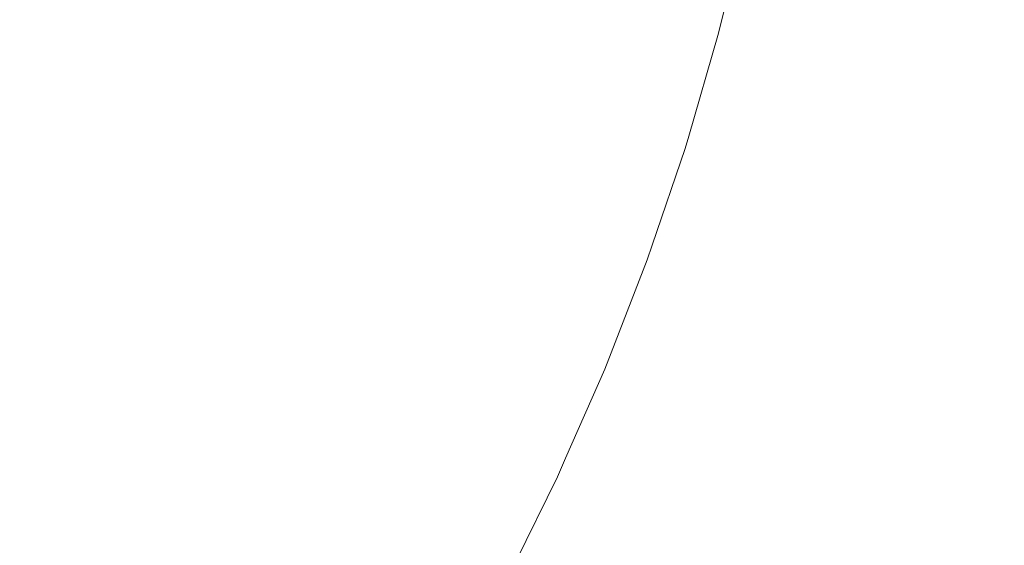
# Model space of a CAD drawing. Header units: centimetres. Extents: x -25.9 to 27.4, y -25.9 to -24.1.
# Tile 128 of 200: x 9.4127 to 9.4859, y -25.4496 to -25.4106. Entities that reach past the tile are written whole.
import ezdxf

# ---------------------------------------------------------------- set-up
doc = ezdxf.new("R2010")
doc.units = ezdxf.units.CM
doc.header["$LTSCALE"] = 2.54
doc.layers.add('Lucido design-1', color=7, linetype='Continuous')

# ---------------------------------------------------------------- blocks, each defined once
blk = doc.blocks.new('Gruppo-4-1')
at = {"color": 7, "linetype": 'Continuous', "lineweight": 9}
blk.add_3dface([(-25.828561, -24.16, 708.420708), (-25.828561, -25.76, 708.420708), (27.271439, -25.76, 708.420708), (27.271439, -24.16, 708.420708)], dxfattribs=at)
for points, invisible_edges in [([(9.462612, -25.402382, 707.949337), (9.460581, -25.410681, 707.949337), (9.459368, -25.410355, 707.953245), (9.461385, -25.40211, 707.953245)], 15), ([(9.463679, -25.402619, 707.945383), (9.461637, -25.410964, 707.945383), (9.460581, -25.410681, 707.949337), (9.462612, -25.402382, 707.949337)], 15), ([(9.464587, -25.40282, 707.941392), (9.462535, -25.411204, 707.941392), (9.461637, -25.410964, 707.945383), (9.463679, -25.402619, 707.945383)], 15), ([(9.465333, -25.402985, 707.937369), (9.463274, -25.411402, 707.937369), (9.462535, -25.411204, 707.941392), (9.464587, -25.40282, 707.941392)], 15), ([(9.436332, -25.404183, 707.991419), (9.434248, -25.411334, 707.991419), (9.431828, -25.410571, 707.993869), (9.433881, -25.403526, 707.993869)], 15), ([(9.465918, -25.403115, 707.933322), (9.463852, -25.411557, 707.933322), (9.463274, -25.411402, 707.937369), (9.465333, -25.402985, 707.937369)], 15), ([(9.46634, -25.403209, 707.929258), (9.46427, -25.411669, 707.929258), (9.463852, -25.411557, 707.933322), (9.465918, -25.403115, 707.933322)], 15), ([(9.4666, -25.403266, 707.925183), (9.464527, -25.411738, 707.925183), (9.46427, -25.411669, 707.929258), (9.46634, -25.403209, 707.929258)], 15), ([(9.466696, -25.403288, 707.921253), (9.464622, -25.411763, 707.921253), (9.464527, -25.411738, 707.925183), (9.4666, -25.403266, 707.925183)], 15), ([(9.464622, -25.411763, 707.921253), (9.466696, -25.403288, 707.921253), (9.466698, -25.403288, 707.920708), (9.464813, -25.410989, 707.920708)], 11), ([(9.464813, -25.410989, 707.720708), (9.466698, -25.403288, 707.720708), (9.466717, -25.403292, 707.718736), (9.464643, -25.411769, 707.718736)], 14), ([(9.466871, -25.403326, 707.714748), (9.464795, -25.41181, 707.714748), (9.464643, -25.411769, 707.718736), (9.466717, -25.403292, 707.718736)], 15), ([(9.467182, -25.403395, 707.710763), (9.465103, -25.411892, 707.710763), (9.464795, -25.41181, 707.714748), (9.466871, -25.403326, 707.714748)], 15), ([(9.466698, -25.403288, 707.720708), (9.464813, -25.410989, 707.720708), (9.464813, -25.410989, 707.920708), (9.466698, -25.403288, 707.920708)], 10), ([(9.467648, -25.403499, 707.706789), (9.465564, -25.412016, 707.706789), (9.465103, -25.411892, 707.710763), (9.467182, -25.403395, 707.710763)], 15), ([(9.46827, -25.403637, 707.702832), (9.46618, -25.412181, 707.702832), (9.465564, -25.412016, 707.706789), (9.467648, -25.403499, 707.706789)], 15), ([(9.439104, -25.404926, 707.988429), (9.436985, -25.412196, 707.988429), (9.434248, -25.411334, 707.991419), (9.436332, -25.404183, 707.991419)], 15), ([(9.469048, -25.403809, 707.698898), (9.466949, -25.412387, 707.698898), (9.46618, -25.412181, 707.702832), (9.46827, -25.403637, 707.702832)], 15), ([(9.469981, -25.404016, 707.694995), (9.467872, -25.412634, 707.694995), (9.466949, -25.412387, 707.698898), (9.469048, -25.403809, 707.698898)], 15), ([(9.471067, -25.404256, 707.691128), (9.468946, -25.412922, 707.691128), (9.467872, -25.412634, 707.694995), (9.469981, -25.404016, 707.694995)], 15), ([(9.472305, -25.404531, 707.687305), (9.470172, -25.41325, 707.687305), (9.468946, -25.412922, 707.691128), (9.471067, -25.404256, 707.691128)], 15), ([(9.416022, -25.405587, 708.006367), (9.413896, -25.41185, 708.006367), (9.410499, -25.410614, 708.008444), (9.412574, -25.4045, 708.008444)], 15), ([(9.441751, -25.405635, 707.985324), (9.439598, -25.413021, 707.985324), (9.436985, -25.412196, 707.988429), (9.439104, -25.404926, 707.988429)], 15), ([(9.473695, -25.404839, 707.683532), (9.471547, -25.413619, 707.683532), (9.470172, -25.41325, 707.687305), (9.472305, -25.404531, 707.687305)], 15), ([(9.475234, -25.40518, 707.679815), (9.47307, -25.414027, 707.679815), (9.471547, -25.413619, 707.683532), (9.473695, -25.404839, 707.683532)], 15), ([(9.419382, -25.406646, 708.004144), (9.417207, -25.413055, 708.004144), (9.413896, -25.41185, 708.006367), (9.416022, -25.405587, 708.006367)], 15), ([(9.44427, -25.40631, 707.982112), (9.442085, -25.413805, 707.982112), (9.439598, -25.413021, 707.985324), (9.441751, -25.405635, 707.985324)], 15), ([(9.476921, -25.405554, 707.67616), (9.474738, -25.414474, 707.67616), (9.47307, -25.414027, 707.679815), (9.475234, -25.40518, 707.679815)], 15), ([(9.478752, -25.40596, 707.672574), (9.47655, -25.414959, 707.672574), (9.474738, -25.414474, 707.67616), (9.476921, -25.405554, 707.67616)], 15), ([(9.446656, -25.406949, 707.978797), (9.444441, -25.414548, 707.978797), (9.442085, -25.413805, 707.982112), (9.44427, -25.40631, 707.982112)], 15), ([(9.480725, -25.406398, 707.669064), (9.478502, -25.415483, 707.669064), (9.47655, -25.414959, 707.672574), (9.478752, -25.40596, 707.672574)], 15), ([(9.482838, -25.406866, 707.665635), (9.480593, -25.416043, 707.665635), (9.478502, -25.415483, 707.669064), (9.480725, -25.406398, 707.669064)], 15), ([(9.422648, -25.407676, 708.001777), (9.420425, -25.414226, 708.001777), (9.417207, -25.413055, 708.004144), (9.419382, -25.406646, 708.004144)], 15), ([(9.448906, -25.407552, 707.975386), (9.446663, -25.415248, 707.975386), (9.444441, -25.414548, 707.978797), (9.446656, -25.406949, 707.978797)], 15), ([(9.485087, -25.407365, 707.662293), (9.482818, -25.416639, 707.662293), (9.480593, -25.416043, 707.665635), (9.482838, -25.406866, 707.665635)], 15), ([(9.425814, -25.408674, 707.999273), (9.423544, -25.415362, 707.999273), (9.420425, -25.414226, 708.001777), (9.422648, -25.407676, 708.001777)], 15), ([(9.451017, -25.408118, 707.971885), (9.448747, -25.415905, 707.971885), (9.446663, -25.415248, 707.975386), (9.448906, -25.407552, 707.975386)], 15), ([(9.487506, -25.407901, 707.658996), (9.485211, -25.41728, 707.658996), (9.482818, -25.416639, 707.662293), (9.485087, -25.407365, 707.662293)], 15), ([(9.490019, -25.408458, 707.655848), (9.487698, -25.417946, 707.655848), (9.485211, -25.41728, 707.658996), (9.487506, -25.407901, 707.658996)], 15), ([(9.428876, -25.40964, 707.996635), (9.426561, -25.41646, 707.996635), (9.423544, -25.415362, 707.999273), (9.425814, -25.408674, 707.999273)], 15), ([(9.452984, -25.408645, 707.968299), (9.450689, -25.416518, 707.968299), (9.448747, -25.415905, 707.971885), (9.451017, -25.408118, 707.971885)], 15), ([(9.454805, -25.409133, 707.964636), (9.452488, -25.417085, 707.964636), (9.450689, -25.416518, 707.968299), (9.452984, -25.408645, 707.968299)], 15), ([(9.456478, -25.409581, 707.960902), (9.454139, -25.417605, 707.960902), (9.452488, -25.417085, 707.964636), (9.454805, -25.409133, 707.964636)], 15), ([(9.431828, -25.410571, 707.993869), (9.429469, -25.417519, 707.993869), (9.426561, -25.41646, 707.996635), (9.428876, -25.40964, 707.996635)], 15), ([(9.458, -25.409989, 707.957103), (9.455641, -25.418079, 707.957103), (9.454139, -25.417605, 707.960902), (9.456478, -25.409581, 707.960902)], 15), ([(9.459368, -25.410355, 707.953245), (9.456992, -25.418505, 707.953245), (9.455641, -25.418079, 707.957103), (9.458, -25.409989, 707.957103)], 15), ([(9.413896, -25.41185, 708.006367), (9.411499, -25.418015, 708.006367), (9.408159, -25.416631, 708.008444), (9.410499, -25.410614, 708.008444)], 15), ([(9.434248, -25.411334, 707.991419), (9.431854, -25.418386, 707.991419), (9.429469, -25.417519, 707.993869), (9.431828, -25.410571, 707.993869)], 15), ([(9.460581, -25.410681, 707.949337), (9.45819, -25.418883, 707.949337), (9.456992, -25.418505, 707.953245), (9.459368, -25.410355, 707.953245)], 15), ([(9.461637, -25.410964, 707.945383), (9.459233, -25.419211, 707.945383), (9.45819, -25.418883, 707.949337), (9.460581, -25.410681, 707.949337)], 15), ([(9.436985, -25.412196, 707.988429), (9.43455, -25.419368, 707.988429), (9.431854, -25.418386, 707.991419), (9.434248, -25.411334, 707.991419)], 15), ([(9.462535, -25.411204, 707.941392), (9.46012, -25.419491, 707.941392), (9.459233, -25.419211, 707.945383), (9.461637, -25.410964, 707.945383)], 15), ([(9.463274, -25.411402, 707.937369), (9.460849, -25.419721, 707.937369), (9.46012, -25.419491, 707.941392), (9.462535, -25.411204, 707.941392)], 15), ([(9.463852, -25.411557, 707.933322), (9.46142, -25.419901, 707.933322), (9.460849, -25.419721, 707.937369), (9.463274, -25.411402, 707.937369)], 15), ([(9.46427, -25.411669, 707.929258), (9.461833, -25.420031, 707.929258), (9.46142, -25.419901, 707.933322), (9.463852, -25.411557, 707.933322)], 15), ([(9.464813, -25.410989, 707.920708), (9.464624, -25.411764, 707.920708), (9.464622, -25.411763, 707.921253)], 10), ([(9.464643, -25.411769, 707.718736), (9.464624, -25.411764, 707.720708), (9.464813, -25.410989, 707.720708)], 9), ([(9.464624, -25.411764, 707.920708), (9.464813, -25.410989, 707.920708), (9.464813, -25.410989, 707.720708), (9.464624, -25.411764, 707.720708)], 10), ([(9.417207, -25.413055, 708.004144), (9.414754, -25.419363, 708.004144), (9.411499, -25.418015, 708.006367), (9.413896, -25.41185, 708.006367)], 15), ([(9.439598, -25.413021, 707.985324), (9.437126, -25.420305, 707.985324), (9.43455, -25.419368, 707.988429), (9.436985, -25.412196, 707.988429)], 15), ([(9.464527, -25.411738, 707.925183), (9.462086, -25.420111, 707.925183), (9.461833, -25.420031, 707.929258), (9.46427, -25.411669, 707.929258)], 15), ([(9.464622, -25.411763, 707.921253), (9.462181, -25.420141, 707.921253), (9.462086, -25.420111, 707.925183), (9.464527, -25.411738, 707.925183)], 15), ([(9.462181, -25.420141, 707.921253), (9.464622, -25.411763, 707.921253), (9.464624, -25.411764, 707.920708), (9.462449, -25.419224, 707.920708)], 11), ([(9.462449, -25.419224, 707.720708), (9.464624, -25.411764, 707.720708), (9.464643, -25.411769, 707.718736), (9.462201, -25.420147, 707.718736)], 14), ([(9.464795, -25.41181, 707.714748), (9.462352, -25.420195, 707.714748), (9.462201, -25.420147, 707.718736), (9.464643, -25.411769, 707.718736)], 15), ([(9.465103, -25.411892, 707.710763), (9.462655, -25.42029, 707.710763), (9.462352, -25.420195, 707.714748), (9.464795, -25.41181, 707.714748)], 15), ([(9.464624, -25.411764, 707.720708), (9.462449, -25.419224, 707.720708), (9.462449, -25.419224, 707.920708), (9.464624, -25.411764, 707.920708)], 10), ([(9.465564, -25.412016, 707.706789), (9.46311, -25.420434, 707.706789), (9.462655, -25.42029, 707.710763), (9.465103, -25.411892, 707.710763)], 15), ([(9.46618, -25.412181, 707.702832), (9.463718, -25.420626, 707.702832), (9.46311, -25.420434, 707.706789), (9.465564, -25.412016, 707.706789)], 15), ([(9.466949, -25.412387, 707.698898), (9.464478, -25.420865, 707.698898), (9.463718, -25.420626, 707.702832), (9.46618, -25.412181, 707.702832)], 15), ([(9.467872, -25.412634, 707.694995), (9.465389, -25.421152, 707.694995), (9.464478, -25.420865, 707.698898), (9.466949, -25.412387, 707.698898)], 15), ([(9.420425, -25.414226, 708.001777), (9.417917, -25.420674, 708.001777), (9.414754, -25.419363, 708.004144), (9.417207, -25.413055, 708.004144)], 15), ([(9.442085, -25.413805, 707.982112), (9.439576, -25.421197, 707.982112), (9.437126, -25.420305, 707.985324), (9.439598, -25.413021, 707.985324)], 15), ([(9.468946, -25.412922, 707.691128), (9.46645, -25.421487, 707.691128), (9.465389, -25.421152, 707.694995), (9.467872, -25.412634, 707.694995)], 15), ([(9.470172, -25.41325, 707.687305), (9.46766, -25.421868, 707.687305), (9.46645, -25.421487, 707.691128), (9.468946, -25.412922, 707.691128)], 15), ([(9.444441, -25.414548, 707.978797), (9.441897, -25.422042, 707.978797), (9.439576, -25.421197, 707.982112), (9.442085, -25.413805, 707.982112)], 15), ([(9.471547, -25.413619, 707.683532), (9.469018, -25.422296, 707.683532), (9.46766, -25.421868, 707.687305), (9.470172, -25.41325, 707.687305)], 15), ([(9.47307, -25.414027, 707.679815), (9.470521, -25.42277, 707.679815), (9.469018, -25.422296, 707.683532), (9.471547, -25.413619, 707.683532)], 15), ([(9.423544, -25.415362, 707.999273), (9.420985, -25.421944, 707.999273), (9.417917, -25.420674, 708.001777), (9.420425, -25.414226, 708.001777)], 15), ([(9.446663, -25.415248, 707.975386), (9.444086, -25.422839, 707.975386), (9.441897, -25.422042, 707.978797), (9.444441, -25.414548, 707.978797)], 15), ([(9.474738, -25.414474, 707.67616), (9.472168, -25.42329, 707.67616), (9.470521, -25.42277, 707.679815), (9.47307, -25.414027, 707.679815)], 15), ([(9.47655, -25.414959, 707.672574), (9.473957, -25.423854, 707.672574), (9.472168, -25.42329, 707.67616), (9.474738, -25.414474, 707.67616)], 15), ([(9.448747, -25.415905, 707.971885), (9.446139, -25.423586, 707.971885), (9.444086, -25.422839, 707.975386), (9.446663, -25.415248, 707.975386)], 15), ([(9.478502, -25.415483, 707.669064), (9.475885, -25.424462, 707.669064), (9.473957, -25.423854, 707.672574), (9.47655, -25.414959, 707.672574)], 15), ([(9.426561, -25.41646, 707.996635), (9.42395, -25.423173, 707.996635), (9.420985, -25.421944, 707.999273), (9.423544, -25.415362, 707.999273)], 15), ([(9.450689, -25.416518, 707.968299), (9.448053, -25.424283, 707.968299), (9.446139, -25.423586, 707.971885), (9.448747, -25.415905, 707.971885)], 15), ([(9.480593, -25.416043, 707.665635), (9.477949, -25.425112, 707.665635), (9.475885, -25.424462, 707.669064), (9.478502, -25.415483, 707.669064)], 15), ([(9.482818, -25.416639, 707.662293), (9.480146, -25.425805, 707.662293), (9.477949, -25.425112, 707.665635), (9.480593, -25.416043, 707.665635)], 15), ([(9.429469, -25.417519, 707.993869), (9.42681, -25.424357, 707.993869), (9.42395, -25.423173, 707.996635), (9.426561, -25.41646, 707.996635)], 15), ([(9.452488, -25.417085, 707.964636), (9.449825, -25.424927, 707.964636), (9.448053, -25.424283, 707.968299), (9.450689, -25.416518, 707.968299)], 15), ([(9.485211, -25.41728, 707.658996), (9.482509, -25.42655, 707.658996), (9.480146, -25.425805, 707.662293), (9.482818, -25.416639, 707.662293)], 15), ([(9.454139, -25.417605, 707.960902), (9.451453, -25.42552, 707.960902), (9.449825, -25.424927, 707.964636), (9.452488, -25.417085, 707.964636)], 15), ([(9.487698, -25.417946, 707.655848), (9.484964, -25.427324, 707.655848), (9.482509, -25.42655, 707.658996), (9.485211, -25.41728, 707.658996)], 15), ([(9.414754, -25.419363, 708.004144), (9.412028, -25.425558, 708.004144), (9.408835, -25.424069, 708.006367), (9.411499, -25.418015, 708.006367)], 15), ([(9.431854, -25.418386, 707.991419), (9.429155, -25.425328, 707.991419), (9.42681, -25.424357, 707.993869), (9.429469, -25.417519, 707.993869)], 15), ([(9.455641, -25.418079, 707.957103), (9.452933, -25.426058, 707.957103), (9.451453, -25.42552, 707.960902), (9.454139, -25.417605, 707.960902)], 15), ([(9.456992, -25.418505, 707.953245), (9.454264, -25.426543, 707.953245), (9.452933, -25.426058, 707.957103), (9.455641, -25.418079, 707.957103)], 15), ([(9.490309, -25.418646, 707.652803), (9.487542, -25.428137, 707.652803), (9.484964, -25.427324, 707.655848), (9.487698, -25.417946, 707.655848)], 15), ([(9.43455, -25.419368, 707.988429), (9.431805, -25.426426, 707.988429), (9.429155, -25.425328, 707.991419), (9.431854, -25.418386, 707.991419)], 15), ([(9.45819, -25.418883, 707.949337), (9.455444, -25.426973, 707.949337), (9.454264, -25.426543, 707.953245), (9.456992, -25.418505, 707.953245)], 15), ([(9.459233, -25.419211, 707.945383), (9.456472, -25.427346, 707.945383), (9.455444, -25.426973, 707.949337), (9.45819, -25.418883, 707.949337)], 15), ([(9.417917, -25.420674, 708.001777), (9.415131, -25.427005, 708.001777), (9.412028, -25.425558, 708.004144), (9.414754, -25.419363, 708.004144)], 15), ([(9.437126, -25.420305, 707.985324), (9.434337, -25.427475, 707.985324), (9.431805, -25.426426, 707.988429), (9.43455, -25.419368, 707.988429)], 15), ([(9.46012, -25.419491, 707.941392), (9.457345, -25.427664, 707.941392), (9.456472, -25.427346, 707.945383), (9.459233, -25.419211, 707.945383)], 15), ([(9.460849, -25.419721, 707.937369), (9.458064, -25.427926, 707.937369), (9.457345, -25.427664, 707.941392), (9.46012, -25.419491, 707.941392)], 15), ([(9.462449, -25.419224, 707.920708), (9.462182, -25.420141, 707.920708), (9.462181, -25.420141, 707.921253)], 10), ([(9.462201, -25.420147, 707.718736), (9.462182, -25.420141, 707.720708), (9.462449, -25.419224, 707.720708)], 9), ([(9.462182, -25.420141, 707.920708), (9.462449, -25.419224, 707.920708), (9.462449, -25.419224, 707.720708), (9.462182, -25.420141, 707.720708)], 10), ([(9.439576, -25.421197, 707.982112), (9.436747, -25.428473, 707.982112), (9.434337, -25.427475, 707.985324), (9.437126, -25.420305, 707.985324)], 15), ([(9.46142, -25.419901, 707.933322), (9.458627, -25.428131, 707.933322), (9.458064, -25.427926, 707.937369), (9.460849, -25.419721, 707.937369)], 15), ([(9.461833, -25.420031, 707.929258), (9.459033, -25.428279, 707.929258), (9.458627, -25.428131, 707.933322), (9.46142, -25.419901, 707.933322)], 15), ([(9.462086, -25.420111, 707.925183), (9.459283, -25.42837, 707.925183), (9.459033, -25.428279, 707.929258), (9.461833, -25.420031, 707.929258)], 15), ([(9.462181, -25.420141, 707.921253), (9.459376, -25.428404, 707.921253), (9.459283, -25.42837, 707.925183), (9.462086, -25.420111, 707.925183)], 15), ([(9.459376, -25.428404, 707.921253), (9.462181, -25.420141, 707.921253), (9.462182, -25.420141, 707.920708), (9.459739, -25.427338, 707.920708)], 11), ([(9.459739, -25.427338, 707.720708), (9.462182, -25.420141, 707.720708), (9.462201, -25.420147, 707.718736), (9.459395, -25.428411, 707.718736)], 14), ([(9.462352, -25.420195, 707.714748), (9.459544, -25.428465, 707.714748), (9.459395, -25.428411, 707.718736), (9.462201, -25.420147, 707.718736)], 15), ([(9.462655, -25.42029, 707.710763), (9.459843, -25.428574, 707.710763), (9.459544, -25.428465, 707.714748), (9.462352, -25.420195, 707.714748)], 15), ([(9.462182, -25.420141, 707.720708), (9.459739, -25.427338, 707.720708), (9.459739, -25.427338, 707.920708), (9.462182, -25.420141, 707.920708)], 10), ([(9.46311, -25.420434, 707.706789), (9.460292, -25.428737, 707.706789), (9.459843, -25.428574, 707.710763), (9.462655, -25.42029, 707.710763)], 15), ([(9.463718, -25.420626, 707.702832), (9.460891, -25.428955, 707.702832), (9.460292, -25.428737, 707.706789), (9.46311, -25.420434, 707.706789)], 15), ([(9.420985, -25.421944, 707.999273), (9.41814, -25.428408, 707.999273), (9.415131, -25.427005, 708.001777), (9.417917, -25.420674, 708.001777)], 15), ([(9.464478, -25.420865, 707.698898), (9.461639, -25.429227, 707.698898), (9.460891, -25.428955, 707.702832), (9.463718, -25.420626, 707.702832)], 15), ([(9.465389, -25.421152, 707.694995), (9.462537, -25.429554, 707.694995), (9.461639, -25.429227, 707.698898), (9.464478, -25.420865, 707.698898)], 15), ([(9.46645, -25.421487, 707.691128), (9.463582, -25.429935, 707.691128), (9.462537, -25.429554, 707.694995), (9.465389, -25.421152, 707.694995)], 15), ([(9.441897, -25.422042, 707.978797), (9.439029, -25.429418, 707.978797), (9.436747, -25.428473, 707.982112), (9.439576, -25.421197, 707.982112)], 15), ([(9.46766, -25.421868, 707.687305), (9.464775, -25.430369, 707.687305), (9.463582, -25.429935, 707.691128), (9.46645, -25.421487, 707.691128)], 15), ([(9.469018, -25.422296, 707.683532), (9.466112, -25.430855, 707.683532), (9.464775, -25.430369, 707.687305), (9.46766, -25.421868, 707.687305)], 15), ([(9.42395, -25.423173, 707.996635), (9.42105, -25.429765, 707.996635), (9.41814, -25.428408, 707.999273), (9.420985, -25.421944, 707.999273)], 15), ([(9.444086, -25.422839, 707.975386), (9.441181, -25.43031, 707.975386), (9.439029, -25.429418, 707.978797), (9.441897, -25.422042, 707.978797)], 15), ([(9.470521, -25.42277, 707.679815), (9.467594, -25.431395, 707.679815), (9.466112, -25.430855, 707.683532), (9.469018, -25.422296, 707.683532)], 15), ([(9.42681, -25.424357, 707.993869), (9.423855, -25.431073, 707.993869), (9.42105, -25.429765, 707.996635), (9.42395, -25.423173, 707.996635)], 15), ([(9.446139, -25.423586, 707.971885), (9.4432, -25.431146, 707.971885), (9.441181, -25.43031, 707.975386), (9.444086, -25.422839, 707.975386)], 15), ([(9.472168, -25.42329, 707.67616), (9.469217, -25.431985, 707.67616), (9.467594, -25.431395, 707.679815), (9.470521, -25.42277, 707.679815)], 15), ([(9.473957, -25.423854, 707.672574), (9.470979, -25.432627, 707.672574), (9.469217, -25.431985, 707.67616), (9.472168, -25.42329, 707.67616)], 15), ([(9.448053, -25.424283, 707.968299), (9.445081, -25.431925, 707.968299), (9.4432, -25.431146, 707.971885), (9.446139, -25.423586, 707.971885)], 15), ([(9.475885, -25.424462, 707.669064), (9.472879, -25.433318, 707.669064), (9.470979, -25.432627, 707.672574), (9.473957, -25.423854, 707.672574)], 15), ([(9.429155, -25.425328, 707.991419), (9.426155, -25.432145, 707.991419), (9.423855, -25.431073, 707.993869), (9.42681, -25.424357, 707.993869)], 15), ([(9.449825, -25.424927, 707.964636), (9.446823, -25.432647, 707.964636), (9.445081, -25.431925, 707.968299), (9.448053, -25.424283, 707.968299)], 15), ([(9.477949, -25.425112, 707.665635), (9.474912, -25.434058, 707.665635), (9.472879, -25.433318, 707.669064), (9.475885, -25.424462, 707.669064)], 15), ([(9.431805, -25.426426, 707.988429), (9.428755, -25.433358, 707.988429), (9.426155, -25.432145, 707.991419), (9.429155, -25.425328, 707.991419)], 15), ([(9.451453, -25.42552, 707.960902), (9.448423, -25.433309, 707.960902), (9.446823, -25.432647, 707.964636), (9.449825, -25.424927, 707.964636)], 15), ([(9.452933, -25.426058, 707.957103), (9.449879, -25.433912, 707.957103), (9.448423, -25.433309, 707.960902), (9.451453, -25.42552, 707.960902)], 15), ([(9.480146, -25.425805, 707.662293), (9.477077, -25.434846, 707.662293), (9.474912, -25.434058, 707.665635), (9.477949, -25.425112, 707.665635)], 15), ([(9.415131, -25.427005, 708.001777), (9.412072, -25.433209, 708.001777), (9.409035, -25.431628, 708.004144), (9.412028, -25.425558, 708.004144)], 15), ([(9.454264, -25.426543, 707.953245), (9.451187, -25.434454, 707.953245), (9.449879, -25.433912, 707.957103), (9.452933, -25.426058, 707.957103)], 15), ([(9.482509, -25.42655, 707.658996), (9.479405, -25.435694, 707.658996), (9.477077, -25.434846, 707.662293), (9.480146, -25.425805, 707.662293)], 15), ([(9.41814, -25.428408, 707.999273), (9.415017, -25.434742, 707.999273), (9.412072, -25.433209, 708.001777), (9.415131, -25.427005, 708.001777)], 15), ([(9.434337, -25.427475, 707.985324), (9.431239, -25.434516, 707.985324), (9.428755, -25.433358, 707.988429), (9.431805, -25.426426, 707.988429)], 15), ([(9.455444, -25.426973, 707.949337), (9.452348, -25.434935, 707.949337), (9.451187, -25.434454, 707.953245), (9.454264, -25.426543, 707.953245)], 15), ([(9.456472, -25.427346, 707.945383), (9.453358, -25.435353, 707.945383), (9.452348, -25.434935, 707.949337), (9.455444, -25.426973, 707.949337)], 15), ([(9.484964, -25.427324, 707.655848), (9.481824, -25.436574, 707.655848), (9.479405, -25.435694, 707.658996), (9.482509, -25.42655, 707.658996)], 15), ([(9.436747, -25.428473, 707.982112), (9.433603, -25.435618, 707.982112), (9.431239, -25.434516, 707.985324), (9.434337, -25.427475, 707.985324)], 15), ([(9.457345, -25.427664, 707.941392), (9.454217, -25.435709, 707.941392), (9.453358, -25.435353, 707.945383), (9.456472, -25.427346, 707.945383)], 15), ([(9.458064, -25.427926, 707.937369), (9.454923, -25.436002, 707.937369), (9.454217, -25.435709, 707.941392), (9.457345, -25.427664, 707.941392)], 15), ([(9.459739, -25.427338, 707.920708), (9.459377, -25.428404, 707.920708), (9.459376, -25.428404, 707.921253)], 10), ([(9.459395, -25.428411, 707.718736), (9.459377, -25.428404, 707.720708), (9.459739, -25.427338, 707.720708)], 9), ([(9.459377, -25.428404, 707.920708), (9.459739, -25.427338, 707.920708), (9.459739, -25.427338, 707.720708), (9.459377, -25.428404, 707.720708)], 10), ([(9.487542, -25.428137, 707.652803), (9.484365, -25.437499, 707.652803), (9.481824, -25.436574, 707.655848), (9.484964, -25.427324, 707.655848)], 15), ([(9.42105, -25.429765, 707.996635), (9.417864, -25.436224, 707.996635), (9.415017, -25.434742, 707.999273), (9.41814, -25.428408, 707.999273)], 15), ([(9.439029, -25.429418, 707.978797), (9.435842, -25.436662, 707.978797), (9.433603, -25.435618, 707.982112), (9.436747, -25.428473, 707.982112)], 15), ([(9.458627, -25.428131, 707.933322), (9.455477, -25.436231, 707.933322), (9.454923, -25.436002, 707.937369), (9.458064, -25.427926, 707.937369)], 15), ([(9.459033, -25.428279, 707.929258), (9.455876, -25.436397, 707.929258), (9.455477, -25.436231, 707.933322), (9.458627, -25.428131, 707.933322)], 15), ([(9.459283, -25.42837, 707.925183), (9.456122, -25.436498, 707.925183), (9.455876, -25.436397, 707.929258), (9.459033, -25.428279, 707.929258)], 15), ([(9.459376, -25.428404, 707.921253), (9.456213, -25.436536, 707.921253), (9.456122, -25.436498, 707.925183), (9.459283, -25.42837, 707.925183)], 15), ([(9.456213, -25.436536, 707.921253), (9.459376, -25.428404, 707.921253), (9.459377, -25.428404, 707.920708), (9.456689, -25.435317, 707.920708)], 11), ([(9.456689, -25.435317, 707.720708), (9.459377, -25.428404, 707.720708), (9.459395, -25.428411, 707.718736), (9.456232, -25.436544, 707.718736)], 14), ([(9.459544, -25.428465, 707.714748), (9.456379, -25.436605, 707.714748), (9.456232, -25.436544, 707.718736), (9.459395, -25.428411, 707.718736)], 15), ([(9.459843, -25.428574, 707.710763), (9.456673, -25.436726, 707.710763), (9.456379, -25.436605, 707.714748), (9.459544, -25.428465, 707.714748)], 15), ([(9.459377, -25.428404, 707.720708), (9.456689, -25.435317, 707.720708), (9.456689, -25.435317, 707.920708), (9.459377, -25.428404, 707.920708)], 10), ([(9.490239, -25.428988, 707.649868), (9.487022, -25.438466, 707.649868), (9.484365, -25.437499, 707.652803), (9.487542, -25.428137, 707.652803)], 15), ([(9.460292, -25.428737, 707.706789), (9.457114, -25.436909, 707.706789), (9.456673, -25.436726, 707.710763), (9.459843, -25.428574, 707.710763)], 15), ([(9.460891, -25.428955, 707.702832), (9.457703, -25.437153, 707.702832), (9.457114, -25.436909, 707.706789), (9.460292, -25.428737, 707.706789)], 15), ([(9.461639, -25.429227, 707.698898), (9.458439, -25.437458, 707.698898), (9.457703, -25.437153, 707.702832), (9.460891, -25.428955, 707.702832)], 15), ([(9.423855, -25.431073, 707.993869), (9.42061, -25.437654, 707.993869), (9.417864, -25.436224, 707.996635), (9.42105, -25.429765, 707.996635)], 15), ([(9.441181, -25.43031, 707.975386), (9.437953, -25.437647, 707.975386), (9.435842, -25.436662, 707.978797), (9.439029, -25.429418, 707.978797)], 15), ([(9.462537, -25.429554, 707.694995), (9.459321, -25.437823, 707.694995), (9.458439, -25.437458, 707.698898), (9.461639, -25.429227, 707.698898)], 15), ([(9.463582, -25.429935, 707.691128), (9.460349, -25.438249, 707.691128), (9.459321, -25.437823, 707.694995), (9.462537, -25.429554, 707.694995)], 15), ([(9.464775, -25.430369, 707.687305), (9.461521, -25.438735, 707.687305), (9.460349, -25.438249, 707.691128), (9.463582, -25.429935, 707.691128)], 15), ([(9.4432, -25.431146, 707.971885), (9.439933, -25.43857, 707.971885), (9.437953, -25.437647, 707.975386), (9.441181, -25.43031, 707.975386)], 15), ([(9.466112, -25.430855, 707.683532), (9.462836, -25.43928, 707.683532), (9.461521, -25.438735, 707.687305), (9.464775, -25.430369, 707.687305)], 15), ([(9.426155, -25.432145, 707.991419), (9.422861, -25.438825, 707.991419), (9.42061, -25.437654, 707.993869), (9.423855, -25.431073, 707.993869)], 15), ([(9.445081, -25.431925, 707.968299), (9.441779, -25.439431, 707.968299), (9.439933, -25.43857, 707.971885), (9.4432, -25.431146, 707.971885)], 15), ([(9.467594, -25.431395, 707.679815), (9.464293, -25.439883, 707.679815), (9.462836, -25.43928, 707.683532), (9.466112, -25.430855, 707.683532)], 15), ([(9.469217, -25.431985, 707.67616), (9.465888, -25.440544, 707.67616), (9.464293, -25.439883, 707.679815), (9.467594, -25.431395, 707.679815)], 15), ([(9.446823, -25.432647, 707.964636), (9.443488, -25.440228, 707.964636), (9.441779, -25.439431, 707.968299), (9.445081, -25.431925, 707.968299)], 15), ([(9.470979, -25.432627, 707.672574), (9.467621, -25.441262, 707.672574), (9.465888, -25.440544, 707.67616), (9.469217, -25.431985, 707.67616)], 15), ([(9.428755, -25.433358, 707.988429), (9.425406, -25.44015, 707.988429), (9.422861, -25.438825, 707.991419), (9.426155, -25.432145, 707.991419)], 15), ([(9.448423, -25.433309, 707.960902), (9.445057, -25.44096, 707.960902), (9.443488, -25.440228, 707.964636), (9.446823, -25.432647, 707.964636)], 15), ([(9.472879, -25.433318, 707.669064), (9.469489, -25.442035, 707.669064), (9.467621, -25.441262, 707.672574), (9.470979, -25.432627, 707.672574)], 15), ([(9.415017, -25.434742, 707.999273), (9.41162, -25.440934, 707.999273), (9.408745, -25.439274, 708.001777), (9.412072, -25.433209, 708.001777)], 15), ([(9.431239, -25.434516, 707.985324), (9.427837, -25.441416, 707.985324), (9.425406, -25.44015, 707.988429), (9.428755, -25.433358, 707.988429)], 15), ([(9.449879, -25.433912, 707.957103), (9.446485, -25.441625, 707.957103), (9.445057, -25.44096, 707.960902), (9.448423, -25.433309, 707.960902)], 15), ([(9.474912, -25.434058, 707.665635), (9.471488, -25.442863, 707.665635), (9.469489, -25.442035, 707.669064), (9.472879, -25.433318, 707.669064)], 15), ([(9.451187, -25.434454, 707.953245), (9.447769, -25.442224, 707.953245), (9.446485, -25.441625, 707.957103), (9.449879, -25.433912, 707.957103)], 15), ([(9.477077, -25.434846, 707.662293), (9.473617, -25.443745, 707.662293), (9.471488, -25.442863, 707.665635), (9.474912, -25.434058, 707.665635)], 15), ([(9.417864, -25.436224, 707.996635), (9.4144, -25.442539, 707.996635), (9.41162, -25.440934, 707.999273), (9.415017, -25.434742, 707.999273)], 15), ([(9.433603, -25.435618, 707.982112), (9.43015, -25.44262, 707.982112), (9.427837, -25.441416, 707.985324), (9.431239, -25.434516, 707.985324)], 15), ([(9.452348, -25.434935, 707.949337), (9.448907, -25.442755, 707.949337), (9.447769, -25.442224, 707.953245), (9.451187, -25.434454, 707.953245)], 15), ([(9.453358, -25.435353, 707.945383), (9.449898, -25.443217, 707.945383), (9.448907, -25.442755, 707.949337), (9.452348, -25.434935, 707.949337)], 15), ([(9.479405, -25.435694, 707.658996), (9.475905, -25.444693, 707.658996), (9.473617, -25.443745, 707.662293), (9.477077, -25.434846, 707.662293)], 15), ([(9.435842, -25.436662, 707.978797), (9.432341, -25.443761, 707.978797), (9.43015, -25.44262, 707.982112), (9.433603, -25.435618, 707.982112)], 15), ([(9.454217, -25.435709, 707.941392), (9.45074, -25.44361, 707.941392), (9.449898, -25.443217, 707.945383), (9.453358, -25.435353, 707.945383)], 15), ([(9.454923, -25.436002, 707.937369), (9.451433, -25.443933, 707.937369), (9.45074, -25.44361, 707.941392), (9.454217, -25.435709, 707.941392)], 15), ([(9.456689, -25.435317, 707.920708), (9.456214, -25.436537, 707.920708), (9.456213, -25.436536, 707.921253)], 10), ([(9.456232, -25.436544, 707.718736), (9.456214, -25.436537, 707.720708), (9.456689, -25.435317, 707.720708)], 9), ([(9.456214, -25.436537, 707.920708), (9.456689, -25.435317, 707.920708), (9.456689, -25.435317, 707.720708), (9.456214, -25.436537, 707.720708)], 10), ([(9.481824, -25.436574, 707.655848), (9.478284, -25.445678, 707.655848), (9.475905, -25.444693, 707.658996), (9.479405, -25.435694, 707.658996)], 15), ([(9.42061, -25.437654, 707.993869), (9.417081, -25.444086, 707.993869), (9.4144, -25.442539, 707.996635), (9.417864, -25.436224, 707.996635)], 15), ([(9.455477, -25.436231, 707.933322), (9.451976, -25.444186, 707.933322), (9.451433, -25.443933, 707.937369), (9.454923, -25.436002, 707.937369)], 15), ([(9.455876, -25.436397, 707.929258), (9.452368, -25.444369, 707.929258), (9.451976, -25.444186, 707.933322), (9.455477, -25.436231, 707.933322)], 15), ([(9.456122, -25.436498, 707.925183), (9.452609, -25.444481, 707.925183), (9.452368, -25.444369, 707.929258), (9.455876, -25.436397, 707.929258)], 15), ([(9.456213, -25.436536, 707.921253), (9.452699, -25.444523, 707.921253), (9.452609, -25.444481, 707.925183), (9.456122, -25.436498, 707.925183)], 15), ([(9.437953, -25.437647, 707.975386), (9.434407, -25.444836, 707.975386), (9.432341, -25.443761, 707.978797), (9.435842, -25.436662, 707.978797)], 15), ([(9.452699, -25.444523, 707.921253), (9.456213, -25.436536, 707.921253), (9.456214, -25.436537, 707.920708), (9.453306, -25.443147, 707.920708)], 11), ([(9.453306, -25.443147, 707.720708), (9.456214, -25.436537, 707.720708), (9.456232, -25.436544, 707.718736), (9.452718, -25.444532, 707.718736)], 14), ([(9.456379, -25.436605, 707.714748), (9.452861, -25.444599, 707.714748), (9.452718, -25.444532, 707.718736), (9.456232, -25.436544, 707.718736)], 15), ([(9.456673, -25.436726, 707.710763), (9.453149, -25.444733, 707.710763), (9.452861, -25.444599, 707.714748), (9.456379, -25.436605, 707.714748)], 15), ([(9.457114, -25.436909, 707.706789), (9.453582, -25.444935, 707.706789), (9.453149, -25.444733, 707.710763), (9.456673, -25.436726, 707.710763)], 15), ([(9.456214, -25.436537, 707.720708), (9.453306, -25.443147, 707.720708), (9.453306, -25.443147, 707.920708), (9.456214, -25.436537, 707.920708)], 10), ([(9.457703, -25.437153, 707.702832), (9.45416, -25.445204, 707.702832), (9.453582, -25.444935, 707.706789), (9.457114, -25.436909, 707.706789)], 15), ([(9.458439, -25.437458, 707.698898), (9.454882, -25.445541, 707.698898), (9.45416, -25.445204, 707.702832), (9.457703, -25.437153, 707.702832)], 15), ([(9.484365, -25.437499, 707.652803), (9.480782, -25.446713, 707.652803), (9.478284, -25.445678, 707.655848), (9.481824, -25.436574, 707.655848)], 15), ([(9.422861, -25.438825, 707.991419), (9.419278, -25.445355, 707.991419), (9.417081, -25.444086, 707.993869), (9.42061, -25.437654, 707.993869)], 15), ([(9.439933, -25.43857, 707.971885), (9.436345, -25.445845, 707.971885), (9.434407, -25.444836, 707.975386), (9.437953, -25.437647, 707.975386)], 15), ([(9.459321, -25.437823, 707.694995), (9.455748, -25.445945, 707.694995), (9.454882, -25.445541, 707.698898), (9.458439, -25.437458, 707.698898)], 15), ([(9.460349, -25.438249, 707.691128), (9.456756, -25.446415, 707.691128), (9.455748, -25.445945, 707.694995), (9.459321, -25.437823, 707.694995)], 15), ([(9.487022, -25.438466, 707.649868), (9.483394, -25.447795, 707.649868), (9.480782, -25.446713, 707.652803), (9.484365, -25.437499, 707.652803)], 15), ([(9.441779, -25.439431, 707.968299), (9.438152, -25.446785, 707.968299), (9.436345, -25.445845, 707.971885), (9.439933, -25.43857, 707.971885)], 15), ([(9.461521, -25.438735, 707.687305), (9.457906, -25.446951, 707.687305), (9.456756, -25.446415, 707.691128), (9.460349, -25.438249, 707.691128)], 15), ([(9.489792, -25.439474, 707.647049), (9.486118, -25.448923, 707.647049), (9.483394, -25.447795, 707.649868), (9.487022, -25.438466, 707.649868)], 15), ([(9.425406, -25.44015, 707.988429), (9.421763, -25.44679, 707.988429), (9.419278, -25.445355, 707.991419), (9.422861, -25.438825, 707.991419)], 15), ([(9.443488, -25.440228, 707.964636), (9.439824, -25.447656, 707.964636), (9.438152, -25.446785, 707.968299), (9.441779, -25.439431, 707.968299)], 15), ([(9.462836, -25.43928, 707.683532), (9.459196, -25.447553, 707.683532), (9.457906, -25.446951, 707.687305), (9.461521, -25.438735, 707.687305)], 15), ([(9.464293, -25.439883, 707.679815), (9.460625, -25.448219, 707.679815), (9.459196, -25.447553, 707.683532), (9.462836, -25.43928, 707.683532)], 15), ([(9.427837, -25.441416, 707.985324), (9.424137, -25.44816, 707.985324), (9.421763, -25.44679, 707.988429), (9.425406, -25.44015, 707.988429)], 15), ([(9.465888, -25.440544, 707.67616), (9.46219, -25.448949, 707.67616), (9.460625, -25.448219, 707.679815), (9.464293, -25.439883, 707.679815)], 15), ([(9.445057, -25.44096, 707.960902), (9.44136, -25.448456, 707.960902), (9.439824, -25.447656, 707.964636), (9.443488, -25.440228, 707.964636)], 15), ([(9.467621, -25.441262, 707.672574), (9.46389, -25.449742, 707.672574), (9.46219, -25.448949, 707.67616), (9.465888, -25.440544, 707.67616)], 15), ([(9.4144, -25.442539, 707.996635), (9.410664, -25.448696, 707.996635), (9.407956, -25.446971, 707.999273), (9.41162, -25.440934, 707.999273)], 15), ([(9.43015, -25.44262, 707.982112), (9.426395, -25.449464, 707.982112), (9.424137, -25.44816, 707.985324), (9.427837, -25.441416, 707.985324)], 15), ([(9.446485, -25.441625, 707.957103), (9.442758, -25.449183, 707.957103), (9.44136, -25.448456, 707.960902), (9.445057, -25.44096, 707.960902)], 15), ([(9.447769, -25.442224, 707.953245), (9.444014, -25.449837, 707.953245), (9.442758, -25.449183, 707.957103), (9.446485, -25.441625, 707.957103)], 15), ([(9.469489, -25.442035, 707.669064), (9.465722, -25.450596, 707.669064), (9.46389, -25.449742, 707.672574), (9.467621, -25.441262, 707.672574)], 15), ([(9.448907, -25.442755, 707.949337), (9.445128, -25.450417, 707.949337), (9.444014, -25.449837, 707.953245), (9.447769, -25.442224, 707.953245)], 15), ([(9.471488, -25.442863, 707.665635), (9.467683, -25.45151, 707.665635), (9.465722, -25.450596, 707.669064), (9.469489, -25.442035, 707.669064)], 15), ([(9.417081, -25.444086, 707.993869), (9.413274, -25.450359, 707.993869), (9.410664, -25.448696, 707.996635), (9.4144, -25.442539, 707.996635)], 15), ([(9.432341, -25.443761, 707.978797), (9.428534, -25.450699, 707.978797), (9.426395, -25.449464, 707.982112), (9.43015, -25.44262, 707.982112)], 15), ([(9.449898, -25.443217, 707.945383), (9.446098, -25.450922, 707.945383), (9.445128, -25.450417, 707.949337), (9.448907, -25.442755, 707.949337)], 15), ([(9.473617, -25.443745, 707.662293), (9.469771, -25.452484, 707.662293), (9.467683, -25.45151, 707.665635), (9.471488, -25.442863, 707.665635)], 15), ([(9.434407, -25.444836, 707.975386), (9.430552, -25.451864, 707.975386), (9.428534, -25.450699, 707.978797), (9.432341, -25.443761, 707.978797)], 15), ([(9.45074, -25.44361, 707.941392), (9.446923, -25.451351, 707.941392), (9.446098, -25.450922, 707.945383), (9.449898, -25.443217, 707.945383)], 15), ([(9.451433, -25.443933, 707.937369), (9.447601, -25.451704, 707.937369), (9.446923, -25.451351, 707.941392), (9.45074, -25.44361, 707.941392)], 15), ([(9.453306, -25.443147, 707.920708), (9.4527, -25.444524, 707.920708), (9.452699, -25.444523, 707.921253)], 10), ([(9.452718, -25.444532, 707.718736), (9.4527, -25.444524, 707.720708), (9.453306, -25.443147, 707.720708)], 9), ([(9.4527, -25.444524, 707.920708), (9.453306, -25.443147, 707.920708), (9.453306, -25.443147, 707.720708), (9.4527, -25.444524, 707.720708)], 10), ([(9.475905, -25.444693, 707.658996), (9.472016, -25.453531, 707.658996), (9.469771, -25.452484, 707.662293), (9.473617, -25.443745, 707.662293)], 15), ([(9.419278, -25.445355, 707.991419), (9.415415, -25.451723, 707.991419), (9.413274, -25.450359, 707.993869), (9.417081, -25.444086, 707.993869)], 15), ([(9.451976, -25.444186, 707.933322), (9.448132, -25.451981, 707.933322), (9.447601, -25.451704, 707.937369), (9.451433, -25.443933, 707.937369)], 15), ([(9.452368, -25.444369, 707.929258), (9.448516, -25.452181, 707.929258), (9.448132, -25.451981, 707.933322), (9.451976, -25.444186, 707.933322)], 15), ([(9.452609, -25.444481, 707.925183), (9.448752, -25.452303, 707.925183), (9.448516, -25.452181, 707.929258), (9.452368, -25.444369, 707.929258)], 15), ([(9.452699, -25.444523, 707.921253), (9.448839, -25.452349, 707.921253), (9.448752, -25.452303, 707.925183), (9.452609, -25.444481, 707.925183)], 15), ([(9.448839, -25.452349, 707.921253), (9.452699, -25.444523, 707.921253), (9.4527, -25.444524, 707.920708), (9.449597, -25.450816, 707.920708)], 11), ([(9.449597, -25.450816, 707.720708), (9.4527, -25.444524, 707.720708), (9.452718, -25.444532, 707.718736), (9.448858, -25.452359, 707.718736)], 14), ([(9.452861, -25.444599, 707.714748), (9.448998, -25.452432, 707.714748), (9.448858, -25.452359, 707.718736), (9.452718, -25.444532, 707.718736)], 15), ([(9.4527, -25.444524, 707.720708), (9.449597, -25.450816, 707.720708), (9.449597, -25.450816, 707.920708), (9.4527, -25.444524, 707.920708)], 10), ([(9.436345, -25.445845, 707.971885), (9.432444, -25.452956, 707.971885), (9.430552, -25.451864, 707.975386), (9.434407, -25.444836, 707.975386)], 15), ([(9.453149, -25.444733, 707.710763), (9.44928, -25.452579, 707.710763), (9.448998, -25.452432, 707.714748), (9.452861, -25.444599, 707.714748)], 15), ([(9.453582, -25.444935, 707.706789), (9.449704, -25.452799, 707.706789), (9.44928, -25.452579, 707.710763), (9.453149, -25.444733, 707.710763)], 15), ([(9.45416, -25.445204, 707.702832), (9.45027, -25.453094, 707.702832), (9.449704, -25.452799, 707.706789), (9.453582, -25.444935, 707.706789)], 15), ([(9.454882, -25.445541, 707.698898), (9.450976, -25.453461, 707.698898), (9.45027, -25.453094, 707.702832), (9.45416, -25.445204, 707.702832)], 15), ([(9.478284, -25.445678, 707.655848), (9.47435, -25.454619, 707.655848), (9.472016, -25.453531, 707.658996), (9.475905, -25.444693, 707.658996)], 15), ([(9.421763, -25.44679, 707.988429), (9.417834, -25.453264, 707.988429), (9.415415, -25.451723, 707.991419), (9.419278, -25.445355, 707.991419)], 15), ([(9.438152, -25.446785, 707.968299), (9.434208, -25.453975, 707.968299), (9.432444, -25.452956, 707.971885), (9.436345, -25.445845, 707.971885)], 15), ([(9.455748, -25.445945, 707.694995), (9.451823, -25.453902, 707.694995), (9.450976, -25.453461, 707.698898), (9.454882, -25.445541, 707.698898)], 15), ([(9.456756, -25.446415, 707.691128), (9.45281, -25.454416, 707.691128), (9.451823, -25.453902, 707.694995), (9.455748, -25.445945, 707.694995)], 15), ([(9.480782, -25.446713, 707.652803), (9.4768, -25.455762, 707.652803), (9.47435, -25.454619, 707.655848), (9.478284, -25.445678, 707.655848)], 15), ([(9.457906, -25.446951, 707.687305), (9.453936, -25.455002, 707.687305), (9.45281, -25.454416, 707.691128), (9.456756, -25.446415, 707.691128)], 15), ([(9.483394, -25.447795, 707.649868), (9.479363, -25.456957, 707.649868), (9.4768, -25.455762, 707.652803), (9.480782, -25.446713, 707.652803)], 15), ([(9.424137, -25.44816, 707.985324), (9.420146, -25.454737, 707.985324), (9.417834, -25.453264, 707.988429), (9.421763, -25.44679, 707.988429)], 15), ([(9.439824, -25.447656, 707.964636), (9.435841, -25.454918, 707.964636), (9.434208, -25.453975, 707.968299), (9.438152, -25.446785, 707.968299)], 15), ([(9.459196, -25.447553, 707.683532), (9.455198, -25.455659, 707.683532), (9.453936, -25.455002, 707.687305), (9.457906, -25.446951, 707.687305)], 15), ([(9.426395, -25.449464, 707.982112), (9.422345, -25.456138, 707.982112), (9.420146, -25.454737, 707.985324), (9.424137, -25.44816, 707.985324)], 15), ([(9.44136, -25.448456, 707.960902), (9.43734, -25.455783, 707.960902), (9.435841, -25.454918, 707.964636), (9.439824, -25.447656, 707.964636)], 15), ([(9.460625, -25.448219, 707.679815), (9.456597, -25.456387, 707.679815), (9.455198, -25.455659, 707.683532), (9.459196, -25.447553, 707.683532)], 15), ([(9.46219, -25.448949, 707.67616), (9.458129, -25.457185, 707.67616), (9.456597, -25.456387, 707.679815), (9.460625, -25.448219, 707.679815)], 15), ([(9.486118, -25.448923, 707.647049), (9.482035, -25.458203, 707.647049), (9.479363, -25.456957, 707.649868), (9.483394, -25.447795, 707.649868)], 15), ([(9.413274, -25.450359, 707.993869), (9.409198, -25.45646, 707.993869), (9.406662, -25.454685, 707.996635), (9.410664, -25.448696, 707.996635)], 15), ([(9.442758, -25.449183, 707.957103), (9.438705, -25.456571, 707.957103), (9.43734, -25.455783, 707.960902), (9.44136, -25.448456, 707.960902)], 15), ([(9.46389, -25.449742, 707.672574), (9.459792, -25.458051, 707.672574), (9.458129, -25.457185, 707.67616), (9.46219, -25.448949, 707.67616)], 15), ([(9.488948, -25.450095, 707.644349), (9.484811, -25.459497, 707.644349), (9.482035, -25.458203, 707.647049), (9.486118, -25.448923, 707.647049)], 15), ([(9.428534, -25.450699, 707.978797), (9.424429, -25.457465, 707.978797), (9.422345, -25.456138, 707.982112), (9.426395, -25.449464, 707.982112)], 15), ([(9.444014, -25.449837, 707.953245), (9.439931, -25.457279, 707.953245), (9.438705, -25.456571, 707.957103), (9.442758, -25.449183, 707.957103)], 15)]:
    blk.add_3dface(points, dxfattribs=dict(at, invisible_edges=invisible_edges))

msp = doc.modelspace()

# ---------------------------------------------------------------- block references
at = {"layer": 'Lucido design-1', "color": 7}
msp.add_blockref('Gruppo-4-1', (0, 0), dxfattribs=at)

doc.saveas('drawing.dxf')
